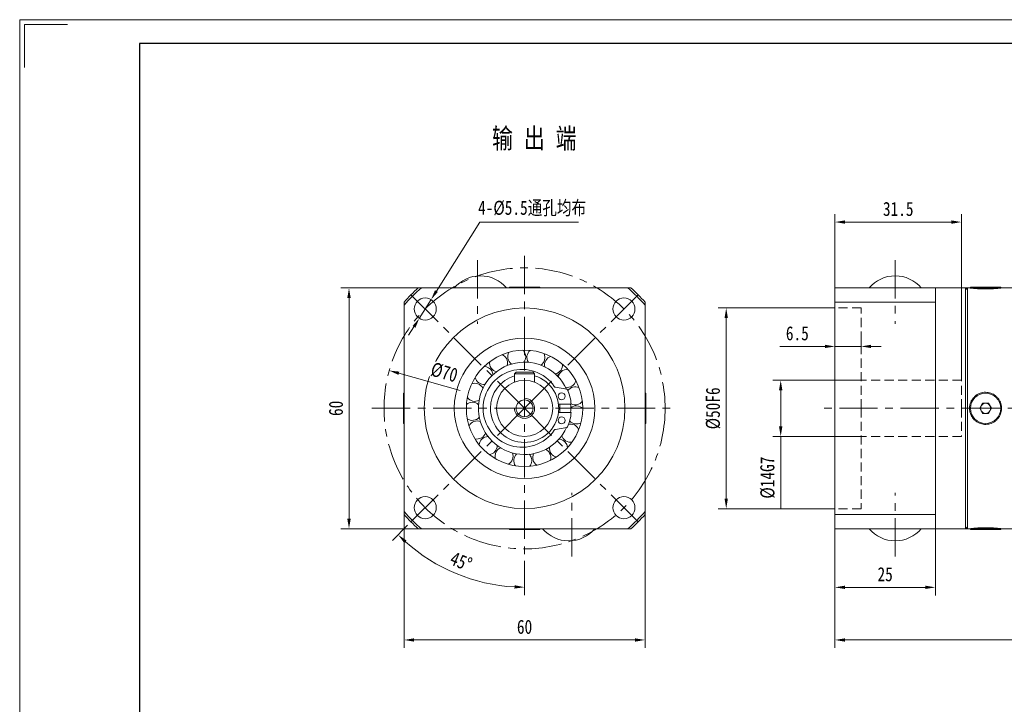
# Model space of a CAD drawing. Header units: millimetres. Extents: x -67 to 433, y -60 to 294.
# Tile 2 of 3: x -67 to 178, y 123 to 294. Entities that reach past the tile are written whole.
import ezdxf

# ---------------------------------------------------------------- set-up
doc = ezdxf.new("R2010")
doc.units = ezdxf.units.MM
doc.header["$LTSCALE"] = 1.5
doc.linetypes.add('CENTER', pattern=[10.16, 6.35, -1.27, 1.27, -1.27])
doc.linetypes.add('DASHED', pattern=[0.75, 0.5, -0.25])
doc.layers.get('0').update_dxf_attribs({"lineweight": 18})
for name, color, linetype, lineweight in [('1轮廓实线层', 7, 'Continuous', 18), ('3中心线层', 1, 'CENTER', 18), ('4虚线层', 6, 'DASHED', 18), ('7标注层', 4, 'Continuous', 18), ('图框_外框线', 7, 'Continuous', 18)]:
    doc.layers.add(name, color=color, linetype=linetype, lineweight=lineweight)
doc.styles.add('PC_TEXTSTYLE', font='txt', dxfattribs={"width": 0.8})
doc.styles.add('TH_GBDIM', font='txt', dxfattribs={"width": 0.8})
doc.dimstyles.new('TH_GBDIM', dxfattribs={"dimtxt": 3.5, "dimasz": 2.5, "dimexe": 2, "dimexo": 0, "dimgap": 1.5, "dimtad": 1, "dimdec": 1, "dimdsep": 46, "dimtxsty": 'TH_GBDIM', "dimcen": 2.5, "dimdle": 5, "dimclrd": 4, "dimclre": 4, "dimclrt": 3, "dimadec": 0, "dimazin": 2, "dimtfac": 0.714286, "dimtdec": 1, "dimtmove": 0, "dimatfit": 3, "dimfxl": 1, "dimtolj": 1, "dimarcsym": 0})

# ---------------------------------------------------------------- blocks, each defined once
blk = doc.blocks.new('*X3')
at = {"layer": '7标注层', "transparency": 16777216}
for points in [[(30.93, 139.57), (30.93, 138.74), (28.43, 139.16)], [(85.93, 139.57), (85.93, 138.74), (88.43, 139.16)]]:
    blk.add_hatch(color=4, dxfattribs=at).paths.add_polyline_path(points, flags=0)
at = {"layer": '7标注层', "color": 4, "transparency": 16777216}
for p, q in [((28.43, 170.4), (28.43, 137.16)), ((88.43, 170.4), (88.43, 137.16)), ((30.93, 139.16), (85.93, 139.16))]:
    blk.add_line(p, q, dxfattribs=at)
at = {"layer": '7标注层', "color": 3, "transparency": 16777216, "insert": (58.43, 142.41), "char_height": 3.5, "width": 7.1867, "attachment_point": 5, "style": 'TH_GBDIM'}
blk.add_mtext('60', dxfattribs=at)
blk = doc.blocks.new('*X4')
at = {"layer": '7标注层', "transparency": 16777216}
for points in [[(14.29, 224.35), (15.13, 224.35), (14.71, 226.85)], [(14.29, 169.35), (15.13, 169.35), (14.71, 166.85)]]:
    blk.add_hatch(color=4, dxfattribs=at).paths.add_polyline_path(points, flags=0)
at = {"layer": '7标注层', "color": 4, "transparency": 16777216}
for p, q in [((31.98, 226.85), (12.71, 226.85)), ((14.71, 224.35), (14.71, 169.35)), ((31.98, 166.85), (12.71, 166.85))]:
    blk.add_line(p, q, dxfattribs=at)
at = {"layer": '7标注层', "color": 3, "transparency": 16777216, "insert": (11.46, 196.85), "char_height": 3.5, "width": 7.1867, "attachment_point": 5, "rotation": 90, "style": 'TH_GBDIM'}
blk.add_mtext('60', dxfattribs=at)
blk = doc.blocks.new('*X5')
at = {"layer": '7标注层', "transparency": 16777216}
for points in [[(36.12, 226.27), (36.83, 225.83), (35.15, 223.93)], [(30.54, 217.38), (31.25, 216.93), (32.22, 219.27)]]:
    blk.add_hatch(color=4, dxfattribs=at).paths.add_polyline_path(points, flags=0)
at = {"layer": '7标注层', "color": 4, "transparency": 16777216}
for p, q in [((47.26, 243.25), (36.47, 226.05)), ((71.85, 243.25), (47.26, 243.25)), ((32.22, 219.27), (35.15, 223.93)), ((30.89, 217.15), (29.56, 215.04))]:
    blk.add_line(p, q, dxfattribs=at)
at = {"layer": '7标注层', "color": 3, "transparency": 16777216, "insert": (60.31, 246.61), "char_height": 3.5, "width": 55.0667, "attachment_point": 5, "style": 'TH_GBDIM'}
blk.add_mtext('4-%%C5.5通孔均布', dxfattribs=at)
blk = doc.blocks.new('*X9')
at = {"layer": '7标注层', "transparency": 16777216}
for points in [[(121.8, 201.35), (122.64, 201.35), (122.22, 203.85)], [(121.8, 192.35), (122.64, 192.35), (122.22, 189.85)]]:
    blk.add_hatch(color=4, dxfattribs=at).paths.add_polyline_path(points, flags=0)
at = {"layer": '7标注层', "color": 4, "transparency": 16777216}
for p, q in [((142.23, 203.85), (120.22, 203.85)), ((122.22, 201.35), (122.22, 192.35)), ((142.23, 189.85), (120.22, 189.85)), ((122.22, 189.85), (122.22, 171.82))]:
    blk.add_line(p, q, dxfattribs=at)
at = {"layer": '7标注层', "color": 3, "transparency": 16777216, "insert": (118.97, 179.59), "char_height": 3.5, "width": 19.2889, "attachment_point": 5, "rotation": 90, "style": 'TH_GBDIM'}
blk.add_mtext('%%C14G7', dxfattribs=at)
blk = doc.blocks.new('*X10')
at = {"layer": '7标注层', "transparency": 16777216}
for points in [[(108.23, 219.35), (109.06, 219.35), (108.65, 221.85)], [(108.23, 174.35), (109.06, 174.35), (108.65, 171.85)]]:
    blk.add_hatch(color=4, dxfattribs=at).paths.add_polyline_path(points, flags=0)
at = {"layer": '7标注层', "color": 4, "transparency": 16777216}
for p, q in [((135.73, 221.85), (106.65, 221.85)), ((108.65, 219.35), (108.65, 174.35)), ((135.73, 171.85), (106.65, 171.85))]:
    blk.add_line(p, q, dxfattribs=at)
at = {"layer": '7标注层', "color": 3, "transparency": 16777216, "insert": (105.4, 196.85), "char_height": 3.5, "width": 19.32, "attachment_point": 5, "rotation": 90, "style": 'TH_GBDIM'}
blk.add_mtext('%%C50F6', dxfattribs=at)
blk = doc.blocks.new('*X11')
at = {"layer": '7标注层', "transparency": 16777216}
for points in [[(133.23, 212.69), (133.23, 211.86), (135.73, 212.27)], [(144.73, 212.69), (144.73, 211.86), (142.23, 212.27)]]:
    blk.add_hatch(color=4, dxfattribs=at).paths.add_polyline_path(points, flags=0)
at = {"layer": '7标注层', "color": 4, "transparency": 16777216}
for p, q in [((135.73, 212.27), (135.73, 214.27)), ((142.23, 212.27), (142.23, 214.27)), ((133.23, 212.27), (122, 212.27)), ((142.23, 212.27), (135.73, 212.27)), ((144.73, 212.27), (147.23, 212.27))]:
    blk.add_line(p, q, dxfattribs=at)
at = {"layer": '7标注层', "color": 3, "transparency": 16777216, "insert": (126.36, 215.52), "char_height": 3.5, "width": 11.0756, "attachment_point": 5, "style": 'TH_GBDIM'}
blk.add_mtext('6.5', dxfattribs=at)
blk = doc.blocks.new('*X12')
at = {"layer": '7标注层', "transparency": 16777216}
for points in [[(138.23, 243.66), (138.23, 242.83), (135.73, 243.25)], [(164.73, 243.66), (164.73, 242.83), (167.23, 243.25)]]:
    blk.add_hatch(color=4, dxfattribs=at).paths.add_polyline_path(points, flags=0)
at = {"layer": '7标注层', "color": 4, "transparency": 16777216}
for p, q in [((135.73, 226.85), (135.73, 245.25)), ((167.23, 203.85), (167.23, 245.25)), ((138.23, 243.25), (164.73, 243.25))]:
    blk.add_line(p, q, dxfattribs=at)
at = {"layer": '7标注层', "color": 3, "transparency": 16777216, "insert": (151.48, 246.5), "char_height": 3.5, "width": 14.9644, "attachment_point": 5, "style": 'TH_GBDIM'}
blk.add_mtext('31.5', dxfattribs=at)
blk = doc.blocks.new('*X13')
at = {"layer": '7标注层', "transparency": 16777216}
for points in [[(138.23, 152.68), (138.23, 151.85), (135.73, 152.26)], [(158.23, 152.68), (158.23, 151.85), (160.73, 152.26)]]:
    blk.add_hatch(color=4, dxfattribs=at).paths.add_polyline_path(points, flags=0)
at = {"layer": '7标注层', "color": 4, "transparency": 16777216}
for p, q in [((135.73, 166.85), (135.73, 150.26)), ((160.73, 166.85), (160.73, 150.26)), ((138.23, 152.26), (158.23, 152.26))]:
    blk.add_line(p, q, dxfattribs=at)
at = {"layer": '7标注层', "color": 3, "transparency": 16777216, "insert": (148.23, 155.51), "char_height": 3.5, "width": 7.0622, "attachment_point": 5, "style": 'TH_GBDIM'}
blk.add_mtext('25', dxfattribs=at)
blk = doc.blocks.new('*X14')
at = {"layer": '7标注层', "transparency": 16777216}
for points in [[(138.23, 139.57), (138.23, 138.74), (135.73, 139.16)], [(262.73, 139.57), (262.73, 138.74), (265.23, 139.16)]]:
    blk.add_hatch(color=4, dxfattribs=at).paths.add_polyline_path(points, flags=0)
at = {"layer": '7标注层', "color": 4, "transparency": 16777216}
for p, q in [((265.23, 190.85), (265.23, 137.16)), ((135.73, 160.73), (135.73, 137.16)), ((262.73, 139.16), (138.23, 139.16))]:
    blk.add_line(p, q, dxfattribs=at)
at = {"layer": '7标注层', "color": 3, "transparency": 16777216, "insert": (196.88, 142.41), "char_height": 3.5, "width": 10.2356, "attachment_point": 5, "style": 'TH_GBDIM'}
blk.add_mtext('131', dxfattribs=at)
blk = doc.blocks.new('*X27')
at = {"transparency": 16777216}
for points in [[(28.46, 163.33), (29.03, 163.94), (26.93, 165.35)], [(55.95, 152.79), (55.92, 151.96), (58.43, 152.3)]]:
    blk.add_hatch(color=4, dxfattribs=at).paths.add_polyline_path(points, flags=0)
at = {"color": 4, "transparency": 16777216}
for p, q in [((29.31, 167.73), (25.52, 163.94)), ((58.43, 158.85), (58.43, 150.3))]:
    blk.add_line(p, q, dxfattribs=at)
blk.add_arc((58.43, 196.85), 44.55, 228.2157, 266.7843, dxfattribs=at)
at = {"color": 3, "transparency": 16777216, "insert": (42.63, 158.7), "char_height": 3.5, "width": 12.5704, "attachment_point": 5, "rotation": 337.5, "style": 'TH_GBDIM'}
blk.add_mtext('45%%D', dxfattribs=at)
blk = doc.blocks.new('*X32')
at = {"layer": '7标注层', "transparency": 16777216}
blk.add_hatch(color=4, dxfattribs=at).paths.add_polyline_path([(27.24, 205.99), (27.02, 205.19), (24.72, 206.26)], flags=0)
at = {"layer": '7标注层', "color": 4, "transparency": 16777216}
blk.add_line((42.4, 201.33), (27.13, 205.59), dxfattribs=at)
at = {"layer": '7标注层', "color": 3, "transparency": 16777216, "insert": (38.43, 205.81), "char_height": 3.5, "width": 12.8176, "attachment_point": 5, "rotation": 344.4112, "style": 'TH_GBDIM'}
blk.add_mtext('%%C70', dxfattribs=at)

msp = doc.modelspace()

# ---------------------------------------------------------------- linework, layer by layer
at = {"color": 7, "linetype": 'Continuous', "lineweight": 15}
for p, q in [((47.451789, 229.853279), (47.413308, 229.853279)), ((150.750161, 229.853278), (150.711679, 229.853278)), ((32.737219, 226.853254), (84.12788, 226.853254)), ((54.667549, 227.033257), (54.667549, 226.853254)), ((54.667549, 227.033257), (55.171963, 227.033257)), ((55.171963, 227.033257), (62.197549, 227.033257)), ((62.197549, 227.033257), (62.197549, 226.853254)), ((135.73092, 223.310769), (135.73092, 226.853256)), ((153.728844, 226.853256), (135.73092, 226.853256)), ((160.73092, 226.853256), (160.73092, 196.853256)), ((160.73092, 226.853255), (160.73092, 223.310769)), ((168.23092, 196.853256), (168.23092, 226.853256)), ((168.73092, 226.853256), (168.73092, 166.853256)), ((169.46592, 227.033256), (169.46592, 226.822849)), ((169.46592, 227.033256), (175.11342, 227.033256)), ((175.11342, 227.033256), (176.99592, 227.033256)), ((176.99592, 227.033256), (176.99592, 226.822915)), ((28.432549, 223.310768), (28.432549, 222.548585)), ((88.432548, 223.310768), (88.432548, 222.548585)), ((135.73092, 170.395743), (135.73092, 223.310769)), ((135.73092, 223.310769), (160.73092, 223.310769)), ((135.73092, 170.395743), (135.73092, 223.310769)), ((160.73092, 196.853257), (160.73092, 223.310769)), ((28.432549, 171.157926), (28.432549, 222.548585)), ((88.432548, 222.548585), (88.432548, 171.157926)), ((55.932549, 205.453256), (56.332549, 205.853256)), ((60.932549, 205.453256), (55.932549, 205.453256)), ((55.932549, 205.453256), (55.932549, 203.391604)), ((56.332549, 205.853256), (60.532549, 205.853256)), ((60.932549, 205.453256), (60.532549, 205.853256)), ((60.932549, 205.453256), (60.932549, 203.391604)), ((48.071542, 201.8432), (48.010958, 201.956369)), ((68.976266, 201.595948), (66.163423, 202.091928)), ((68.903197, 201.608832), (68.412245, 202.567769)), ((28.252548, 193.59267), (28.252548, 200.618256)), ((88.61255, 200.618256), (88.61255, 200.113842)), ((88.61255, 200.113842), (88.61255, 193.088256)), ((66.873521, 197.853256), (70.039551, 197.853256)), ((160.73092, 170.395743), (160.73092, 196.853257)), ((160.73092, 196.853256), (160.73092, 166.853256)), ((168.23092, 166.853256), (168.23092, 196.853256)), ((171.787544, 196.853256), (172.509232, 198.103256)), ((172.509232, 195.603256), (171.787544, 196.853256)), ((172.509232, 198.103256), (173.952608, 198.103256)), ((173.952608, 198.103256), (174.674295, 196.853256)), ((174.674295, 196.853256), (173.952608, 195.603256)), ((70.039551, 195.853256), (66.873521, 195.853256)), ((173.952608, 195.603256), (172.509232, 195.603256)), ((28.252548, 193.088256), (28.252548, 193.59267)), ((66.163423, 191.614584), (68.976266, 192.110564)), ((71.929508, 191.554002), (71.816292, 191.780367)), ((28.432549, 171.157926), (28.432549, 170.395742)), ((88.432548, 171.157926), (88.432548, 170.395742)), ((135.73092, 166.853256), (135.73092, 170.395743)), ((160.73092, 170.395743), (135.73092, 170.395743)), ((160.73092, 170.395743), (160.73092, 166.853257)), ((84.12788, 166.853256), (32.737219, 166.853256)), ((54.667549, 166.853256), (54.667549, 166.673255)), ((62.197549, 166.853256), (62.197549, 166.673255)), ((135.73092, 166.853256), (153.728844, 166.853256)), ((169.46592, 166.883508), (169.46592, 166.673256)), ((176.99592, 166.883549), (176.99592, 166.673256)), ((61.693134, 166.673255), (54.667549, 166.673255)), ((62.197549, 166.673255), (61.693134, 166.673255)), ((176.99592, 166.673256), (169.46592, 166.673256)), ((69.413308, 163.853235), (69.451789, 163.853235)), ((150.711679, 163.853234), (150.750161, 163.853234))]:
    msp.add_line(p, q, dxfattribs=at)
for points in [[(67.660674, 206.080617), (67.454455, 206.282344), (67.438814, 206.297285)], [(70.805874, 192.705565), (70.811914, 192.723629), (70.900935, 193.000744)]]:
    msp.add_lwpolyline(points, dxfattribs=at)
for centre, radius in [((33.683811, 221.601993), 2.75), ((83.181286, 221.601993), 2.75), ((58.432549, 196.853256), 25), ((58.432549, 196.853256), 17.5), ((58.432549, 196.853256), 14.5), ((58.432549, 196.853256), 7), ((58.432549, 196.853256), 2.1), ((67.656973, 199.853256), 0.85), ((173.23092, 196.853256), 3.765), ((67.656973, 193.853256), 0.85), ((33.683811, 172.104519), 2.75), ((83.181286, 172.104519), 2.75)]:
    msp.add_circle(centre, radius, dxfattribs=at)
for centre, radius, start, end in [((47.413308, 221.353278), 8.5, 90, 139.67997746), ((47.451789, 221.353278), 8.5, 40.32002254, 90), ((150.711679, 221.353278), 8.5, 90, 139.67997746), ((150.750161, 221.353278), 8.5, 40.32002254, 90), ((58.432549, 196.853256), 39.5, 130.58041866, 139.41958134), ((58.432549, 196.853256), 40, 131.40962211, 138.59037789), ((58.432549, 196.853256), 39.5, 40.58041866, 49.41958134), ((58.432549, 196.853256), 40, 41.40962211, 48.59037789), ((56.484196, 209.706424), 2.25, 29.79605247, 46.83280494), ((61.258864, 209.542304), 2.25, 129.22988823, 213.06530064), ((51.972664, 208.134652), 2.25, 171.58282941, 255.41824182), ((51.972664, 208.134652), 2.25, 29.79605247, 68.00927553), ((51.972664, 208.134652), 2.25, 344.17386311, 29.79605247), ((56.484196, 209.706424), 2.25, 150.40635882, 234.24177123), ((56.484196, 209.706424), 2.25, 322.99739253, 29.79605247), ((61.258864, 209.542304), 2.25, 301.82092194, 25.65633435), ((65.651822, 207.664458), 2.25, 108.05341764, 191.88883005), ((58.432549, 196.853256), 11.5, 29.79605247, 335.57332585), ((57.812549, 196.853256), 9.7, 34.1852337, 325.8147663), ((48.333576, 205.039265), 2.25, 29.79605247, 89.18574611), ((48.333576, 205.039265), 2.25, 5.3503337, 29.79605247), ((65.651822, 207.664458), 2.25, 280.64445135, 4.47986376), ((69.069777, 204.326499), 2.25, 86.87694705, 170.71235947), ((48.333576, 205.039265), 2.25, 192.7593, 276.59471241), ((58.432549, 196.853256), 8.5, 107.10463509, 180), ((58.432549, 196.853256), 8.5, 180, 72.8953647), ((69.069777, 204.326499), 2.25, 259.46798076, 343.30339317), ((46.058409, 200.838312), 2.25, 29.79605247, 110.3622167), ((66.250248, 202.584332), 0.5, 214.1852337, 260), ((68.941537, 201.398986), 0.2, 23.39120673, 80), ((58.432549, 196.853256), 11.65, 4.92415217, 23.39120673), ((71.051116, 199.979238), 2.25, 65.70047647, 144.86251949), ((46.058409, 200.838312), 2.25, 213.93577058, 297.77118299), ((45.454439, 196.099156), 2.25, 47.70327488, 131.53868729), ((58.432549, 196.853256), 8.8, 353.47502116, 6.52497884), ((58.432549, 196.853256), 11.5, 355.01145802, 4.98854198), ((71.328247, 195.209795), 2.25, 44.52400588, 128.35941829), ((71.051116, 199.979238), 2.25, 242.96487956, 322.12692258), ((173.23092, 196.853256), 1.25, 150, 210), ((173.23092, 196.853256), 1.25, 90, 150), ((173.23092, 196.853256), 1.25, 210, 270), ((173.23092, 196.853256), 1.25, 30, 90), ((173.23092, 196.853256), 1.25, 270, 330), ((173.23092, 196.853256), 1.25, 330, 30), ((45.454439, 196.099156), 2.25, 235.11224117, 318.94765358), ((46.603234, 191.461844), 2.25, 68.87974547, 152.71515788), ((58.432549, 196.853256), 11.65, 336.60879327, 355.07584783), ((71.328247, 195.209795), 2.25, 221.78840897, 300.950452), ((66.250248, 191.12218), 0.5, 100, 145.8147663), ((68.941537, 192.307525), 0.2, 280, 336.60879327), ((69.863743, 190.662311), 2.25, 29.79605247, 102.50957831), ((46.603234, 191.461844), 2.25, 256.28871176, 340.12412417), ((49.349644, 187.552673), 2.25, 90.05621606, 173.89162847), ((66.855392, 186.950948), 2.25, 29.79605247, 86.00647711), ((69.863743, 190.662311), 2.25, 195.938569, 279.77398141), ((49.349644, 187.552673), 2.25, 277.46518235, 1.30059476), ((53.32275, 184.899597), 2.25, 111.23268664, 195.06809905), ((62.70949, 184.576947), 2.25, 29.79605247, 64.83000652), ((66.855392, 186.950948), 2.25, 174.76209841, 258.59751082), ((66.855392, 186.950948), 2.25, 2.1710647, 29.79605247), ((53.32275, 184.899597), 2.25, 298.64165294, 22.47706535), ((57.985963, 183.860929), 2.25, 132.40915723, 216.24456964), ((57.985963, 183.860929), 2.25, 29.79605247, 43.65353594), ((57.985963, 183.860929), 2.25, 319.81812352, 29.79605247), ((62.70949, 184.576947), 2.25, 153.58562782, 237.42104023), ((62.70949, 184.576947), 2.25, 340.99459411, 29.79605247), ((58.432549, 196.853256), 39.5, 220.58041866, 229.41958134), ((58.432549, 196.853256), 40, 221.40962211, 228.59037789), ((58.432549, 196.853256), 39.5, 310.58041866, 319.41958134), ((58.432549, 196.853256), 40, 311.40962211, 318.59037789), ((69.413308, 172.353234), 8.5, 220.32002254, 270), ((69.451789, 172.353234), 8.5, 270, 319.67997746), ((150.711679, 172.353234), 8.5, 220.32002254, 270), ((150.750161, 172.353234), 8.5, 270, 319.67997746)]:
    msp.add_arc(centre, radius, start, end, dxfattribs=at)
at = {"color": 4}
msp.add_arc((58.432549, 196.853256), 2.5, 179.99420145, 90, dxfattribs=at)
at = {"color": 7, "linetype": 'Continuous', "lineweight": 15}
for points in [[(31.975035, 226.853254), (32.737219, 226.853254)], [(84.12788, 226.853254), (84.890061, 226.853254)], [(168.23092, 226.853256), (160.73092, 226.853256)], [(217.73092, 226.853256), (162.729187, 226.853024)], [(168.73092, 226.353256), (168.23092, 226.853256)], [(169.23092, 226.853256), (168.73092, 226.853256)], [(28.432549, 200.618256), (28.252548, 200.618256)], [(88.61255, 200.618256), (88.432548, 200.618256)], [(28.252548, 193.088256), (28.432549, 193.088256)], [(88.432548, 193.088256), (88.61255, 193.088256)], [(32.737219, 166.853256), (31.975035, 166.853256)], [(84.890061, 166.853256), (84.12788, 166.853256)], [(160.73092, 166.853256), (168.23092, 166.853256)], [(162.725616, 166.853963), (217.73092, 166.853256)], [(168.23092, 166.853256), (168.73092, 167.353256)], [(168.73092, 166.853256), (169.23092, 166.853256)]]:
    msp.add_open_spline(points, degree=1, dxfattribs=at)
for points, knots in [([(153.728844, 226.853256), (154.345898, 226.853256), (155.581046, 226.853256), (157.230674, 226.853256), (158.425927, 226.853256), (159.23175, 226.853256), (159.753156, 226.853256), (160.177579, 226.853256), (160.491512, 226.853256), (160.692712, 226.853256), (160.718184, 226.853256), (160.73092, 226.853256)], [0, 0, 0, 0, 1.1413240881, 2.2845748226, 3.4444806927, 4.0272796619, 4.6100468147, 5.2049734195, 5.7998654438, 6.4009784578, 7.0020753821, 7.0020753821, 7.0020753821, 7.0020753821]), ([(169.23092, 226.853256), (169.233538, 226.852906), (169.238794, 226.852204), (169.281635, 226.846519), (169.350926, 226.837453), (169.448378, 226.824969), (169.61284, 226.804505), (169.828785, 226.778948), (170.091661, 226.750423), (170.384629, 226.720661), (170.719837, 226.690283), (171.08931, 226.66197), (171.381307, 226.642381), (171.686027, 226.624958), (172.005696, 226.610028), (172.333089, 226.59834), (172.775134, 226.587448), (173.225602, 226.583888), (173.672957, 226.588057), (174.1146, 226.597116), (174.545401, 226.613154), (174.955565, 226.634864), (175.350139, 226.659728), (175.717366, 226.688332), (176.048215, 226.718258), (176.35385, 226.748323), (176.617537, 226.777275), (176.831592, 226.802508), (177.011242, 226.824558), (177.140288, 226.841263), (177.206462, 226.849996), (177.235688, 226.853888), (177.225222, 226.852499), (177.222328, 226.852115)], [0, 0, 0, 0, 0.2104925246, 0.422456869, 0.6390556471, 0.8572513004, 1.0677417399, 1.4958118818, 1.713884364, 1.9255288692, 2.355950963, 2.5752402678, 2.7876339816, 3.0015129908, 3.2200961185, 3.4403139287, 3.6514286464, 4.0809203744, 4.2998237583, 4.5096247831, 4.9363249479, 5.1537189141, 5.3642197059, 5.7922728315, 6.0103181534, 6.222435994, 6.6538630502, 6.8736954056, 7.0858380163, 7.5174258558, 7.7374100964, 7.9479579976, 8.0284636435, 8.0284636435, 8.0284636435, 8.0284636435]), ([(169.23092, 196.853256), (169.24202, 196.629493), (169.264221, 196.181962), (169.437366, 195.529517), (169.710695, 194.915522), (170.08324, 194.354132), (170.546153, 193.863639), (171.085222, 193.454479), (171.687562, 193.14314), (172.333056, 192.935376), (173.003661, 192.841556), (173.677874, 192.858971), (174.337523, 192.990759), (174.965723, 193.227858), (175.544684, 193.568349), (176.06191, 194.000196), (176.499037, 194.515362), (176.846547, 195.097311), (177.089267, 195.730838), (177.224046, 196.39457), (177.243103, 197.070036), (177.151731, 197.736865), (176.948582, 198.377186), (176.643848, 198.97581), (176.241212, 199.514643), (175.75389, 199.982114), (175.192365, 200.360321), (174.575033, 200.641335), (173.918778, 200.81217), (173.24547, 200.872533), (172.57359, 200.817071), (171.921921, 200.653211), (171.308173, 200.381227), (170.745967, 200.012201), (170.253856, 199.551785), (169.841707, 199.014676), (169.529502, 198.413742), (169.285415, 197.691898), (169.250819, 197.159499), (169.23092, 196.853256)], [0, 0, 0, 0, 0.6704322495, 1.3408811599, 2.0111319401, 2.6814068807, 3.3553667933, 4.0293211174, 4.705888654, 5.3824279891, 6.054934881, 6.7274354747, 7.3955417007, 8.0636722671, 8.7339021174, 9.4041488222, 10.0796932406, 10.755220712, 11.4310263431, 12.1068069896, 12.777445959, 13.4480906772, 14.1162024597, 14.7843406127, 15.4563860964, 16.1284383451, 16.8048775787, 17.481291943, 18.1557165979, 18.8301232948, 19.4991811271, 20.1682557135, 20.8370053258, 21.5057792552, 22.1797108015, 22.8536368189, 23.5302044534, 24.2067443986, 25.122857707, 25.122857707, 25.122857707, 25.122857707]), ([(160.73092, 166.853256), (160.7192, 166.853256), (160.695762, 166.853256), (160.509096, 166.853256), (160.21419, 166.853256), (159.804016, 166.853256), (159.287875, 166.853256), (158.466638, 166.853256), (157.251953, 166.853256), (155.582121, 166.853256), (154.347014, 166.853256), (153.728844, 166.853256)], [0, 0, 0, 0, 0.5768125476, 1.1536382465, 1.7364482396, 2.3192896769, 2.917126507, 3.5149988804, 4.7174975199, 5.8586472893, 7.0020753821, 7.0020753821, 7.0020753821, 7.0020753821]), ([(177.219176, 166.854818), (177.222497, 166.854376), (177.236777, 166.852477), (177.147815, 166.864344), (176.95187, 166.889515), (176.646483, 166.926268), (176.244033, 166.969916), (175.758578, 167.015404), (175.195676, 167.05822), (174.581011, 167.09277), (173.922237, 167.115583), (173.251911, 167.123674), (172.576697, 167.116394), (171.928012, 167.094842), (171.310632, 167.061113), (170.751155, 167.019437), (170.255483, 166.973751), (169.845478, 166.92971), (169.530114, 166.892079), (169.285915, 166.860691), (169.250924, 166.85596), (169.23092, 166.853256)], [0, 0, 0, 0, 0.1316980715, 0.5663210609, 0.9871284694, 1.4200057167, 1.8432958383, 2.2787027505, 2.7046409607, 3.1429956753, 3.5676048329, 4.0047213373, 4.4260474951, 4.8596106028, 5.2808414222, 5.7141081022, 6.1385532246, 6.575207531, 7.0011899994, 7.4396637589, 8.0249088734, 8.0249088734, 8.0249088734, 8.0249088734])]:
    msp.add_open_spline(points, degree=3, knots=knots, dxfattribs=at)
at = {"layer": '3中心线层'}
for p, q in [((46.681867, 233.743328), (46.681867, 217.901705)), ((58.432549, 234.853256), (58.432549, 158.853256)), ((150.711679, 233.774858), (150.711679, 217.933235)), ((58.432549, 196.853256), (29.312576, 225.973228)), ((58.432549, 196.853256), (87.552521, 225.973228)), ((20.432549, 196.853256), (96.432549, 196.853256)), ((58.432549, 196.853256), (29.312576, 167.733283)), ((58.432549, 196.853256), (87.552521, 167.733283)), ((268.277029, 196.853256), (131.803183, 196.853256)), ((70.18323, 159.963183), (70.18323, 175.804807)), ((150.711679, 159.931654), (150.711679, 175.773277))]:
    msp.add_line(p, q, dxfattribs=at)
msp.add_circle((58.432549, 196.853256), 35, dxfattribs=at)
at = {"layer": '4虚线层', "ltscale": 3}
for p, q in [((142.23092, 221.853256), (135.73092, 221.853256)), ((142.23092, 196.853256), (142.23092, 221.853256)), ((167.23092, 203.853256), (142.23092, 203.853256)), ((167.23092, 196.853256), (167.23092, 203.853256)), ((142.23092, 196.853256), (142.23092, 171.853256)), ((167.23092, 196.853256), (167.23092, 189.853256)), ((167.23092, 189.853256), (142.23092, 189.853256)), ((142.23092, 171.853256), (135.73092, 171.853256))]:
    msp.add_line(p, q, dxfattribs=at)
at = {"layer": '图框_外框线', "color": 3}
msp.add_lwpolyline([(-66.105717, 281.732763), (-66.105717, 292.462995), (-55.375486, 292.462995)], dxfattribs=at)

# ---------------------------------------------------------------- texts
at = {"color": 3, "insert": (50.331374, 266.606048), "char_height": 5, "width": 34.39382887, "attachment_point": 1, "style": 'PC_TEXTSTYLE'}
msp.add_mtext('输 出 端', dxfattribs=at)

# ---------------------------------------------------------------- dimensions: what is measured, and where the dimension line sits
dim = msp.add_angular_dim_2l(base=(41.384117, 155.694702), line1=((58.432549, 196.853256), (29.312576, 167.733283)), line2=((58.432549, 234.853256), (58.432549, 158.853256)), dimstyle='TH_GBDIM', override={"dimtad": 1, "dimtih": 0, "dimtoh": 0, "dimsah": 1, "dimtdec": 0, "dimtzin": 8})
dim.commit()
dim.dimension.update_dxf_attribs({"geometry": '*X27', "text_midpoint": (42.627838, 158.69731)})
at = {"layer": '7标注层'}
dim = msp.add_diameter_dim_2p(p1=(32.222245, 219.272546), p2=(35.145378, 223.93144), text='4-<>通孔均布', dimstyle='TH_GBDIM', override={"dimtoh": 1, "dimdec": 5, "dimpost": '%%C<>', "dimsah": 1, "dimtzin": 0}, dxfattribs=at)
dim.commit()
dim.dimension.update_dxf_attribs({"geometry": '*X5', "text_midpoint": (47.264859, 243.247493), "dimtype": 163})
for base, p1, p2, picture, middle in [((167.23092, 243.247493), (135.73092, 226.853256), (167.23092, 203.853256), '*X12', (151.48092, 246.497493)), ((160.73092, 152.264395), (135.73092, 166.853256), (160.73092, 166.853256), '*X13', (148.23092, 155.514395))]:
    dim = msp.add_linear_dim(base=base, p1=p1, p2=p2, dimstyle='TH_GBDIM', override={"dimdec": 5, "dimsah": 1, "dimtzin": 0}, dxfattribs=at)
    dim.commit()
    dim.dimension.update_dxf_attribs({"geometry": picture, "text_midpoint": middle})
dim = msp.add_linear_dim(base=(14.709482, 166.853256), p1=(31.975035, 226.853256), p2=(31.975035, 166.853256), angle=90, dimstyle='TH_GBDIM', override={"dimdec": 5, "dimsah": 1, "dimtzin": 0}, dxfattribs=at)
dim.commit()
dim.dimension.update_dxf_attribs({"geometry": '*X4', "text_midpoint": (14.709482, 196.853256), "dimtype": 160})
for base, p1, p2, text, picture, middle in [((108.645912, 171.853256), (135.73092, 221.853256), (135.73092, 171.853256), '%%C<>F6', '*X10', (108.645912, 196.853256)), ((122.219024, 189.853256), (142.23092, 203.853256), (142.23092, 189.853256), '%%C<>G7', '*X9', (122.219024, 179.586589))]:
    dim = msp.add_linear_dim(base=base, p1=p1, p2=p2, angle=90, text=text, dimstyle='TH_GBDIM', override={"dimdec": 5, "dimsah": 1, "dimtzin": 0}, dxfattribs=at)
    dim.commit()
    dim.dimension.update_dxf_attribs({"geometry": picture, "text_midpoint": middle, "dimtype": 160})
for base, p1, p2, picture, middle in [((142.23092, 212.273728), (135.73092, 212.273728), (142.23092, 212.273728), '*X11', (126.364253, 212.273728)), ((88.432549, 139.156152), (28.432549, 170.395743), (88.432549, 170.395743), '*X3', (58.432549, 139.156152))]:
    dim = msp.add_linear_dim(base=base, p1=p1, p2=p2, dimstyle='TH_GBDIM', override={"dimdec": 5, "dimsah": 1, "dimtzin": 0}, dxfattribs=at)
    dim.commit()
    dim.dimension.update_dxf_attribs({"geometry": picture, "text_midpoint": middle, "dimtype": 160})
dim = msp.add_linear_dim(base=(135.73092, 139.156152), p1=(265.23092, 190.853256), p2=(135.73092, 160.727438), text='131', dimstyle='TH_GBDIM', override={"dimdec": 5, "dimsah": 1, "dimtzin": 0}, dxfattribs=at)
dim.commit()
dim.dimension.update_dxf_attribs({"geometry": '*X14', "text_midpoint": (196.88092, 139.156152), "dimtype": 160})

# ---------------------------------------------------------------- next in the draw order: wipeouts: each hides what was drawn before it
msp.add_wipeout([(34.306761, 204.93387), (35.354816, 208.690409), (42.546821, 206.683877), (41.498767, 202.927339)]).dxf.layer = '1轮廓实线层'

# ---------------------------------------------------------------- next in the draw order: linework, layer by layer
at = {"layer": '图框_外框线', "color": 3}
msp.add_lwpolyline([(-67.297965, -60.442398), (433.446173, -60.442398), (433.446173, 293.655243), (-67.297965, 293.655243)], close=True, dxfattribs=at)
at = {"layer": '图框_外框线', "color": 3, "lineweight": 25}
msp.add_lwpolyline([(-37.491767, -54.481158), (427.484934, -54.481158), (427.484934, 287.694003), (-37.491767, 287.694003)], close=True, dxfattribs=at)

# ---------------------------------------------------------------- next in the draw order: dimensions: what is measured, and where the dimension line sits
at = {"layer": '7标注层'}
dim = msp.add_diameter_dim_2p(p1=(92.145074, 187.447639), p2=(24.720023, 206.258873), dimstyle='TH_GBDIM', override={"dimdec": 5, "dimpost": '%%C<>', "dimsah": 1, "dimtzin": 0}, dxfattribs=at)
dim.commit()
dim.dimension.update_dxf_attribs({"geometry": '*X32', "text_midpoint": (37.553413, 202.678425), "dimtype": 163})

doc.saveas('drawing.dxf')
